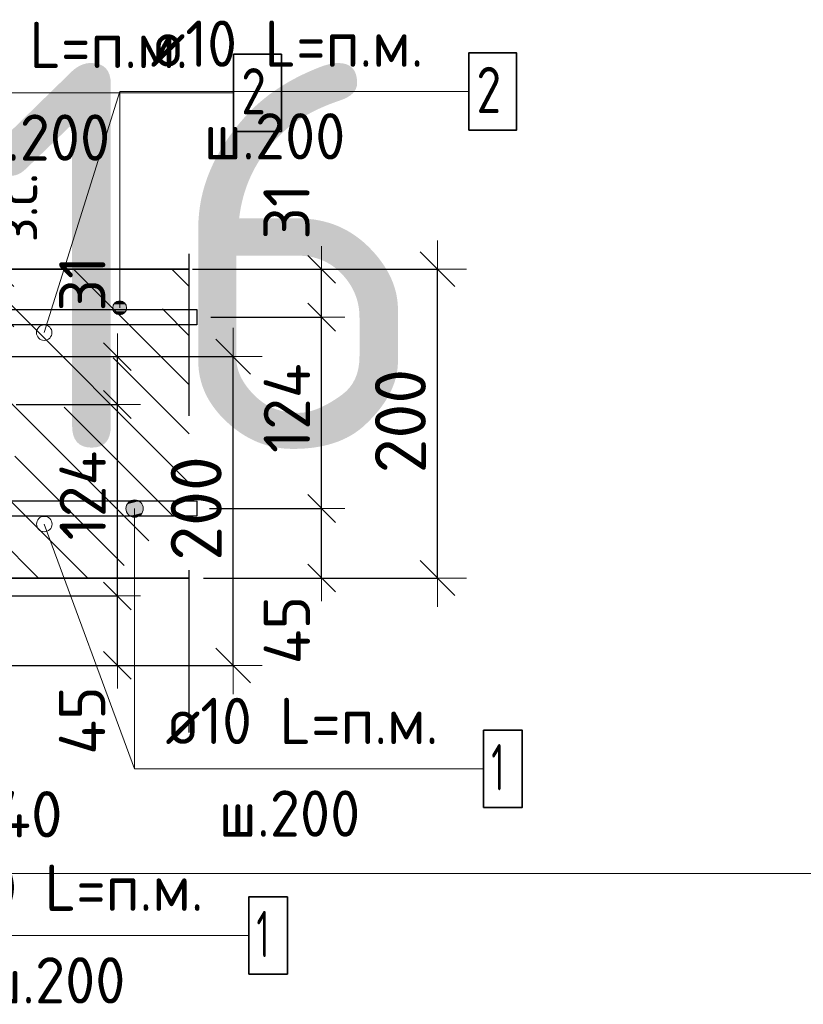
# Model space of a CAD drawing. Header units: metres. Extents: x -38 to 107, y -15 to 21.
# Tile 114 of 167: x 72.579 to 73.086, y 5.187 to 5.825. Entities that reach past the tile are written whole.
import ezdxf

# ---------------------------------------------------------------- set-up
doc = ezdxf.new("R2010")
doc.units = ezdxf.units.M
doc.header["$PDMODE"] = 65
doc.linetypes.add('______4', pattern=[0.135, 0.105, -0.03])
for name, color, linetype, lineweight in [('XR$3$Арм. стержнями верхней зоны', 180, 'Continuous', 35), ('XR$3$Арм. стержнями нижней зоны', 180, 'Continuous', 35), ('XR$3$Арм.стержн. Арматура края', 96, 'Continuous', 35), ('XR$3$Размерная линия (1)', 7, 'Continuous', 13), ('XR$3$Размерная линия_ общее', 7, 'Continuous', 13), ('XR$4$Текст_ примечание', 7, 'Continuous', 13), ('XR$5$Арм. стержнями верхней зоны', 180, 'Continuous', 35), ('XR$5$Арм. стержнями нижней зоны', 180, 'Continuous', 35), ('XR$5$Размерная линия (1)', 7, 'Continuous', 13), ('XR$5$Размерная линия_ общее', 7, 'Continuous', 13)]:
    doc.layers.add(name, color=color, linetype=linetype, lineweight=lineweight)
doc.styles.add('ISOCPEUR', font='txt')
doc.dimstyles.new('DIMSTYLE_11', dxfattribs={"dimtxt": 0.033, "dimasz": 0.0375, "dimexe": 0, "dimexo": 0, "dimgap": 0.0165, "dimtad": 2, "dimdec": 0, "dimlfac": 1000, "dimrnd": 1, "dimzin": 12, "dimdsep": 46, "dimtxsty": 'ISOCPEUR', "dimblk1": 'ALL_ML_STRICH', "dimblk2": 'ALL_ML_STRICH', "dimsah": 1, "dimcen": 0, "dimclrd": 7, "dimclre": 256, "dimclrt": 7, "dimadec": 0, "dimazin": 0, "dimtfac": 1, "dimtdec": 0, "dimtix": 1, "dimtmove": 2, "dimatfit": 3, "dimfxl": 0, "dimtvp": 1.2, "dimtzin": 0, "dimlwd": 0, "dimlwe": -3, "dimarcsym": 0})
doc.dimstyles.new('DIMSTYLE_12', dxfattribs={"dimtxt": 0.03, "dimasz": 0.03, "dimexe": 0, "dimexo": 0, "dimgap": 0.015, "dimtad": 2, "dimdec": 0, "dimlfac": 1000, "dimrnd": 1, "dimzin": 12, "dimdsep": 46, "dimtxsty": 'ISOCPEUR', "dimblk1": 'ALL_ML_STRICH', "dimblk2": 'ALL_ML_STRICH', "dimsah": 1, "dimcen": 0, "dimclrd": 7, "dimclre": 256, "dimclrt": 7, "dimadec": 0, "dimazin": 0, "dimtfac": 1, "dimtdec": 0, "dimtix": 1, "dimtmove": 2, "dimatfit": 3, "dimfxl": 0, "dimtzin": 0, "dimlwd": 0, "dimlwe": -3, "dimarcsym": 0})
doc.dimstyles.new('DIMSTYLE_14', dxfattribs={"dimtxt": 0.03, "dimasz": 0.03, "dimexe": 0, "dimexo": 0, "dimgap": 0.015, "dimtad": 2, "dimdec": 0, "dimlfac": 1000, "dimrnd": 1, "dimzin": 12, "dimdsep": 46, "dimtxsty": 'ISOCPEUR', "dimblk1": 'ALL_ML_STRICH', "dimblk2": 'ALL_ML_STRICH', "dimsah": 1, "dimcen": 0, "dimclrd": 7, "dimclre": 256, "dimclrt": 7, "dimadec": 0, "dimazin": 0, "dimtfac": 1, "dimtdec": 0, "dimtix": 1, "dimtmove": 2, "dimatfit": 3, "dimfxl": 0, "dimtvp": 1.2, "dimtzin": 0, "dimlwd": 0, "dimlwe": -3, "dimarcsym": 0})
doc.dimstyles.new('DIMSTYLE_8', dxfattribs={"dimtxt": 0.033, "dimasz": 0.0375, "dimexe": 0, "dimexo": 0, "dimgap": 0.0165, "dimtad": 2, "dimdec": 0, "dimlfac": 1000, "dimrnd": 1, "dimzin": 12, "dimdsep": 46, "dimtxsty": 'ISOCPEUR', "dimblk1": 'ALL_ML_STRICH', "dimblk2": 'ALL_ML_STRICH', "dimsah": 1, "dimcen": 0, "dimclrd": 7, "dimclre": 256, "dimclrt": 7, "dimadec": 0, "dimazin": 0, "dimtfac": 1, "dimtdec": 0, "dimtix": 1, "dimtmove": 2, "dimatfit": 3, "dimfxl": 0, "dimtzin": 0, "dimlwd": 0, "dimlwe": -3, "dimarcsym": 0})

# ---------------------------------------------------------------- blocks, each defined once
blk = doc.blocks.new('ALL_ML_STRICH')
at = {"color": 0, "linetype": 'ByBlock', "lineweight": -2}
for p, q in [((0, -0.5), (0, 0.5)), ((-0.3, -0.3), (0.3, 0.3)), ((-1, 0), (0.5, 0))]:
    blk.add_line(p, q, dxfattribs=at)
blk = doc.blocks.new('*D85')
at = {"layer": 'DEFPOINTS', "color": 7, "linetype": 'Continuous', "lineweight": 13, "transparency": 33554687}
for p in [(72.50474, 5.40307), (72.5447, 5.36307), (72.50474, 5.28783)]:
    blk.add_point(p, dxfattribs=at)
at = {"layer": 'XR$3$Размерная линия (1)', "color": 9, "linetype": 'Continuous', "lineweight": -2, "true_color": 0xc7c7c7, "transparency": 33554687}
for p, q in [((72.50474, 5.38307), (72.50474, 5.28783)), ((72.5447, 5.34307), (72.5447, 5.28783))]:
    blk.add_line(p, q, dxfattribs=at)
at = {"layer": 'XR$3$Размерная линия (1)', "color": 7, "linetype": 'Continuous', "lineweight": -2, "transparency": 33554687}
blk.add_line((72.50474, 5.28783), (72.5447, 5.28783), dxfattribs=at)
at = {"layer": 'XR$3$Размерная линия (1)', "color": 7, "linetype": 'Continuous', "lineweight": 13, "transparency": 33554687, "xscale": 0.03, "yscale": 0.03, "zscale": 0.03, "rotation": 180}
blk.add_blockref('ALL_ML_STRICH', (72.50474, 5.28783), dxfattribs=at)
at = {"layer": 'XR$3$Размерная линия (1)', "color": 7, "linetype": 'Continuous', "lineweight": 13, "transparency": 33554687, "xscale": 0.03, "yscale": 0.03, "zscale": 0.03}
blk.add_blockref('ALL_ML_STRICH', (72.5447, 5.28783), dxfattribs=at)
at = {"layer": 'XR$3$Размерная линия (1)', "color": 7, "linetype": 'Continuous', "lineweight": 13, "transparency": 33554687, "insert": (72.58504, 5.31003), "char_height": 0.03, "width": 0.06, "attachment_point": 5, "style": 'ISOCPEUR'}
blk.add_mtext('\\A1;{40}', dxfattribs=at)
blk = doc.blocks.new('*D86')
at = {"layer": 'DEFPOINTS', "color": 7, "linetype": 'Continuous', "lineweight": 13, "transparency": 33554687}
for p in [(72.67772, 5.66307), (72.67772, 5.46307), (72.84927, 5.46307)]:
    blk.add_point(p, dxfattribs=at)
at = {"layer": 'XR$3$Размерная линия_ общее', "color": 253, "linetype": 'Continuous', "lineweight": -2, "true_color": 0xa0a0a0, "transparency": 33554687}
for p, q in [((72.69772, 5.66307), (72.84927, 5.66307)), ((72.69772, 5.46307), (72.84927, 5.46307))]:
    blk.add_line(p, q, dxfattribs=at)
at = {"layer": 'XR$3$Размерная линия_ общее', "color": 7, "linetype": 'Continuous', "lineweight": -2, "transparency": 33554687}
blk.add_line((72.84927, 5.46307), (72.84927, 5.66307), dxfattribs=at)
at = {"layer": 'XR$3$Размерная линия_ общее', "color": 7, "linetype": 'Continuous', "lineweight": 13, "transparency": 33554687, "xscale": 0.0375, "yscale": 0.0375, "zscale": 0.0375}
for p, rotation in [((72.84927, 5.66307), 90), ((72.84927, 5.46307), 270)]:
    blk.add_blockref('ALL_ML_STRICH', p, dxfattribs=dict(at, rotation=rotation))
at = {"layer": 'XR$3$Размерная линия_ общее', "color": 7, "linetype": 'Continuous', "lineweight": 13, "transparency": 33554687, "insert": (72.82527, 5.56472), "char_height": 0.033, "width": 0.099, "attachment_point": 5, "rotation": 90, "style": 'ISOCPEUR'}
blk.add_mtext('\\A1;{200}', dxfattribs=at)
blk = doc.blocks.new('*D148')
at = {"layer": 'DEFPOINTS', "color": 7, "linetype": 'Continuous', "lineweight": 13, "transparency": 33554687}
for p in [(72.52365, 5.66307), (72.52365, 5.63707), (72.56364, 5.63707)]:
    blk.add_point(p, dxfattribs=at)
at = {"layer": 'XR$3$Размерная линия_ общее', "color": 253, "linetype": 'Continuous', "lineweight": -2, "true_color": 0xa0a0a0, "transparency": 33554687}
for p, q in [((72.54365, 5.66307), (72.56364, 5.66307)), ((72.54365, 5.63707), (72.56364, 5.63707))]:
    blk.add_line(p, q, dxfattribs=at)
at = {"layer": 'XR$3$Размерная линия_ общее', "color": 7, "linetype": 'Continuous', "lineweight": -2, "transparency": 33554687}
blk.add_line((72.56364, 5.63707), (72.56364, 5.66307), dxfattribs=at)
at = {"layer": 'XR$3$Размерная линия_ общее', "color": 7, "linetype": 'Continuous', "lineweight": 13, "transparency": 33554687, "xscale": 0.0375, "yscale": 0.0375, "zscale": 0.0375}
for p, rotation in [((72.56364, 5.66307), 90), ((72.56364, 5.63707), 270)]:
    blk.add_blockref('ALL_ML_STRICH', p, dxfattribs=dict(at, rotation=rotation))
at = {"layer": 'XR$3$Размерная линия_ общее', "color": 7, "linetype": 'Continuous', "lineweight": 13, "transparency": 33554687, "insert": (72.56317, 5.68043), "char_height": 0.027, "width": 0.00135, "attachment_point": 1, "rotation": 90, "line_spacing_factor": 0.60241, "style": 'ISOCPEUR'}
blk.add_mtext('з.с.', dxfattribs=at)
at = {"layer": 'XR$3$Размерная линия_ общее', "color": 7, "linetype": 'Continuous', "lineweight": 13, "transparency": 33554687, "insert": (72.53964, 5.70079), "char_height": 0.033, "width": 0.066, "attachment_point": 5, "rotation": 90, "style": 'ISOCPEUR'}
blk.add_mtext('\\A1;{26}', dxfattribs=at)
blk = doc.blocks.new('*D207')
at = {"layer": 'DEFPOINTS', "color": 7, "linetype": 'Continuous', "lineweight": 13, "transparency": 33554687}
for p in [(72.6816, 5.50807), (72.69445, 5.46307), (72.77427, 5.46307)]:
    blk.add_point(p, dxfattribs=at)
at = {"layer": 'XR$3$Размерная линия (1)', "color": 9, "linetype": 'Continuous', "lineweight": -2, "true_color": 0xc7c7c7, "transparency": 33554687}
for p, q in [((72.7016, 5.50807), (72.77427, 5.50807)), ((72.71445, 5.46307), (72.77427, 5.46307))]:
    blk.add_line(p, q, dxfattribs=at)
at = {"layer": 'XR$3$Размерная линия (1)', "color": 7, "linetype": 'Continuous', "lineweight": -2, "transparency": 33554687}
blk.add_line((72.77427, 5.46307), (72.77427, 5.50807), dxfattribs=at)
at = {"layer": 'XR$3$Размерная линия (1)', "color": 7, "linetype": 'Continuous', "lineweight": 13, "transparency": 33554687, "xscale": 0.03, "yscale": 0.03, "zscale": 0.03}
for p, rotation in [((72.77427, 5.50807), 90), ((72.77427, 5.46307), 270)]:
    blk.add_blockref('ALL_ML_STRICH', p, dxfattribs=dict(at, rotation=rotation))
at = {"layer": 'XR$3$Размерная линия (1)', "color": 7, "linetype": 'Continuous', "lineweight": 13, "transparency": 33554687, "insert": (72.75176, 5.42931), "char_height": 0.03, "width": 0.06, "attachment_point": 5, "rotation": 90, "style": 'ISOCPEUR'}
blk.add_mtext('\\A1;{45}', dxfattribs=at)
blk = doc.blocks.new('*D208')
at = {"layer": 'DEFPOINTS', "color": 7, "linetype": 'Continuous', "lineweight": 13, "transparency": 33554687}
for p in [(72.68263, 5.63207), (72.6816, 5.50807), (72.77427, 5.50807)]:
    blk.add_point(p, dxfattribs=at)
at = {"layer": 'XR$3$Размерная линия (1)', "color": 9, "linetype": 'Continuous', "lineweight": -2, "true_color": 0xc7c7c7, "transparency": 33554687}
for p, q in [((72.70263, 5.63207), (72.77427, 5.63207)), ((72.7016, 5.50807), (72.77427, 5.50807))]:
    blk.add_line(p, q, dxfattribs=at)
at = {"layer": 'XR$3$Размерная линия (1)', "color": 7, "linetype": 'Continuous', "lineweight": -2, "transparency": 33554687}
blk.add_line((72.77427, 5.50807), (72.77427, 5.63207), dxfattribs=at)
at = {"layer": 'XR$3$Размерная линия (1)', "color": 7, "linetype": 'Continuous', "lineweight": 13, "transparency": 33554687, "xscale": 0.03, "yscale": 0.03, "zscale": 0.03}
for p, rotation in [((72.77427, 5.63207), 90), ((72.77427, 5.50807), 270)]:
    blk.add_blockref('ALL_ML_STRICH', p, dxfattribs=dict(at, rotation=rotation))
at = {"layer": 'XR$3$Размерная линия (1)', "color": 7, "linetype": 'Continuous', "lineweight": 13, "transparency": 33554687, "insert": (72.75177, 5.57307), "char_height": 0.03, "width": 0.09, "attachment_point": 5, "rotation": 90, "style": 'ISOCPEUR'}
blk.add_mtext('\\A1;{124}', dxfattribs=at)
blk = doc.blocks.new('*D209')
at = {"layer": 'DEFPOINTS', "color": 7, "linetype": 'Continuous', "lineweight": 13, "transparency": 33554687}
for p in [(72.67076, 5.66307), (72.68263, 5.63207), (72.77427, 5.63207)]:
    blk.add_point(p, dxfattribs=at)
at = {"layer": 'XR$3$Размерная линия (1)', "color": 9, "linetype": 'Continuous', "lineweight": -2, "true_color": 0xc7c7c7, "transparency": 33554687}
for p, q in [((72.69076, 5.66307), (72.77427, 5.66307)), ((72.70263, 5.63207), (72.77427, 5.63207))]:
    blk.add_line(p, q, dxfattribs=at)
at = {"layer": 'XR$3$Размерная линия (1)', "color": 7, "linetype": 'Continuous', "lineweight": -2, "transparency": 33554687}
blk.add_line((72.77427, 5.63207), (72.77427, 5.66307), dxfattribs=at)
at = {"layer": 'XR$3$Размерная линия (1)', "color": 7, "linetype": 'Continuous', "lineweight": 13, "transparency": 33554687, "xscale": 0.03, "yscale": 0.03, "zscale": 0.03}
for p, rotation in [((72.77427, 5.66307), 90), ((72.77427, 5.63207), 270)]:
    blk.add_blockref('ALL_ML_STRICH', p, dxfattribs=dict(at, rotation=rotation))
at = {"layer": 'XR$3$Размерная линия (1)', "color": 7, "linetype": 'Continuous', "lineweight": 13, "transparency": 33554687, "insert": (72.75153, 5.70036), "char_height": 0.03, "width": 0.06, "attachment_point": 5, "rotation": 90, "style": 'ISOCPEUR'}
blk.add_mtext('\\A1;{31}', dxfattribs=at)
blk = doc.blocks.new('*D831')
at = {"layer": 'DEFPOINTS', "color": 7, "linetype": 'Continuous', "lineweight": 13, "transparency": 33554687}
for p in [(72.5455, 5.60648), (72.5455, 5.40648), (72.71705, 5.40648)]:
    blk.add_point(p, dxfattribs=at)
at = {"layer": 'XR$5$Размерная линия_ общее', "color": 253, "linetype": 'Continuous', "lineweight": -2, "true_color": 0xa0a0a0, "transparency": 33554687}
for p, q in [((72.5655, 5.60648), (72.71705, 5.60648)), ((72.5655, 5.40648), (72.71705, 5.40648))]:
    blk.add_line(p, q, dxfattribs=at)
at = {"layer": 'XR$5$Размерная линия_ общее', "color": 7, "linetype": 'Continuous', "lineweight": -2, "transparency": 33554687}
blk.add_line((72.71705, 5.40648), (72.71705, 5.60648), dxfattribs=at)
at = {"layer": 'XR$5$Размерная линия_ общее', "color": 7, "linetype": 'Continuous', "lineweight": 13, "transparency": 33554687, "xscale": 0.0375, "yscale": 0.0375, "zscale": 0.0375}
for p, rotation in [((72.71705, 5.60648), 90), ((72.71705, 5.40648), 270)]:
    blk.add_blockref('ALL_ML_STRICH', p, dxfattribs=dict(at, rotation=rotation))
at = {"layer": 'XR$5$Размерная линия_ общее', "color": 7, "linetype": 'Continuous', "lineweight": 13, "transparency": 33554687, "insert": (72.69305, 5.50813), "char_height": 0.033, "width": 0.099, "attachment_point": 5, "rotation": 90, "style": 'ISOCPEUR'}
blk.add_mtext('\\A1;{200}', dxfattribs=at)
blk = doc.blocks.new('*D933')
at = {"layer": 'DEFPOINTS', "color": 7, "linetype": 'Continuous', "lineweight": 13, "transparency": 33554687}
for p in [(72.54939, 5.45148), (72.56224, 5.40648), (72.64205, 5.40648)]:
    blk.add_point(p, dxfattribs=at)
at = {"layer": 'XR$5$Размерная линия (1)', "color": 9, "linetype": 'Continuous', "lineweight": -2, "true_color": 0xc7c7c7, "transparency": 33554687}
for p, q in [((72.56939, 5.45148), (72.64205, 5.45148)), ((72.58224, 5.40648), (72.64205, 5.40648))]:
    blk.add_line(p, q, dxfattribs=at)
at = {"layer": 'XR$5$Размерная линия (1)', "color": 7, "linetype": 'Continuous', "lineweight": -2, "transparency": 33554687}
blk.add_line((72.64205, 5.40648), (72.64205, 5.45148), dxfattribs=at)
at = {"layer": 'XR$5$Размерная линия (1)', "color": 7, "linetype": 'Continuous', "lineweight": 13, "transparency": 33554687, "xscale": 0.03, "yscale": 0.03, "zscale": 0.03}
for p, rotation in [((72.64205, 5.45148), 90), ((72.64205, 5.40648), 270)]:
    blk.add_blockref('ALL_ML_STRICH', p, dxfattribs=dict(at, rotation=rotation))
at = {"layer": 'XR$5$Размерная линия (1)', "color": 7, "linetype": 'Continuous', "lineweight": 13, "transparency": 33554687, "insert": (72.61919, 5.37074), "char_height": 0.03, "width": 0.06, "attachment_point": 5, "rotation": 90, "style": 'ISOCPEUR'}
blk.add_mtext('\\A1;{45}', dxfattribs=at)
blk = doc.blocks.new('*D934')
at = {"layer": 'DEFPOINTS', "color": 7, "linetype": 'Continuous', "lineweight": 13, "transparency": 33554687}
for p in [(72.55641, 5.57548), (72.54939, 5.45148), (72.64205, 5.45148)]:
    blk.add_point(p, dxfattribs=at)
at = {"layer": 'XR$5$Размерная линия (1)', "color": 9, "linetype": 'Continuous', "lineweight": -2, "true_color": 0xc7c7c7, "transparency": 33554687}
for p, q in [((72.57641, 5.57548), (72.64205, 5.57548)), ((72.56939, 5.45148), (72.64205, 5.45148))]:
    blk.add_line(p, q, dxfattribs=at)
at = {"layer": 'XR$5$Размерная линия (1)', "color": 7, "linetype": 'Continuous', "lineweight": -2, "transparency": 33554687}
blk.add_line((72.64205, 5.45148), (72.64205, 5.57548), dxfattribs=at)
at = {"layer": 'XR$5$Размерная линия (1)', "color": 7, "linetype": 'Continuous', "lineweight": 13, "transparency": 33554687, "xscale": 0.03, "yscale": 0.03, "zscale": 0.03}
for p, rotation in [((72.64205, 5.57548), 90), ((72.64205, 5.45148), 270)]:
    blk.add_blockref('ALL_ML_STRICH', p, dxfattribs=dict(at, rotation=rotation))
at = {"layer": 'XR$5$Размерная линия (1)', "color": 7, "linetype": 'Continuous', "lineweight": 13, "transparency": 33554687, "insert": (72.61955, 5.51648), "char_height": 0.03, "width": 0.09, "attachment_point": 5, "rotation": 90, "style": 'ISOCPEUR'}
blk.add_mtext('\\A1;{124}', dxfattribs=at)
blk = doc.blocks.new('*D935')
at = {"layer": 'DEFPOINTS', "color": 7, "linetype": 'Continuous', "lineweight": 13, "transparency": 33554687}
for p in [(72.53854, 5.60648), (72.55641, 5.57548), (72.64205, 5.57548)]:
    blk.add_point(p, dxfattribs=at)
at = {"layer": 'XR$5$Размерная линия (1)', "color": 9, "linetype": 'Continuous', "lineweight": -2, "true_color": 0xc7c7c7, "transparency": 33554687}
for p, q in [((72.55854, 5.60648), (72.64205, 5.60648)), ((72.57641, 5.57548), (72.64205, 5.57548))]:
    blk.add_line(p, q, dxfattribs=at)
at = {"layer": 'XR$5$Размерная линия (1)', "color": 7, "linetype": 'Continuous', "lineweight": -2, "transparency": 33554687}
blk.add_line((72.64205, 5.57548), (72.64205, 5.60648), dxfattribs=at)
at = {"layer": 'XR$5$Размерная линия (1)', "color": 7, "linetype": 'Continuous', "lineweight": 13, "transparency": 33554687, "xscale": 0.03, "yscale": 0.03, "zscale": 0.03}
for p, rotation in [((72.64205, 5.60648), 90), ((72.64205, 5.57548), 270)]:
    blk.add_blockref('ALL_ML_STRICH', p, dxfattribs=dict(at, rotation=rotation))
at = {"layer": 'XR$5$Размерная линия (1)', "color": 7, "linetype": 'Continuous', "lineweight": 13, "transparency": 33554687, "insert": (72.61931, 5.65377), "char_height": 0.03, "width": 0.06, "attachment_point": 5, "rotation": 90, "style": 'ISOCPEUR'}
blk.add_mtext('\\A1;{31}', dxfattribs=at)

msp = doc.modelspace()

# ---------------------------------------------------------------- hatches: boundary and pattern name
at = {"linetype": 'Continuous', "lineweight": 25, "transparency": 33554687}
h = msp.add_hatch(dxfattribs=at)
h.set_pattern_fill('__________540', scale=0.015, style=0, pattern_type=2)
h.set_pattern_definition([(135, (0, 0), (-0.031819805, -0.031819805), [0.4, -0.05, 0, -0.05]), (135, (-0.01591, -0.01591), (-0.031819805, -0.031819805), [0.8, -0.1, 0.1, -0.1])])
h.paths.add_polyline_path([(72.5447, 5.66307), (72.5447, 5.46307), (72.68855, 5.46307), (72.68855, 5.66307)], flags=0)
at = {"layer": 'XR$3$Арм. стержнями верхней зоны', "linetype": 'Continuous', "lineweight": 13, "transparency": 33554687}
for points in [[(72.64738, 5.64032), (72.63964, 5.64032), (72.63901, 5.63807)], [(72.64738, 5.64032), (72.63901, 5.63807), (72.64801, 5.63807)], [(72.64576, 5.64194), (72.64126, 5.64194), (72.63964, 5.64032)], [(72.64576, 5.64194), (72.63964, 5.64032), (72.64738, 5.64032)], [(72.64126, 5.64194), (72.64576, 5.64194), (72.64351, 5.64257)], [(72.64801, 5.63807), (72.63901, 5.63807), (72.63964, 5.63582)], [(72.64801, 5.63807), (72.63964, 5.63582), (72.64738, 5.63582)], [(72.64738, 5.63582), (72.63964, 5.63582), (72.64126, 5.6342)], [(72.64738, 5.63582), (72.64126, 5.6342), (72.64576, 5.6342)], [(72.64576, 5.6342), (72.64126, 5.6342), (72.64351, 5.63357)]]:
    msp.add_hatch(color=7, dxfattribs=at).paths.add_polyline_path(points)
at = {"layer": 'XR$3$Арм. стержнями нижней зоны', "linetype": 'Continuous', "lineweight": 13, "transparency": 33554687}
for points in [[(72.64833, 5.51088), (72.65801, 5.51088), (72.65598, 5.5129)], [(72.64833, 5.51088), (72.65598, 5.5129), (72.65036, 5.5129)], [(72.65036, 5.5129), (72.65598, 5.5129), (72.65317, 5.51369)], [(72.64755, 5.50807), (72.6588, 5.50807), (72.65801, 5.51088)], [(72.64755, 5.50807), (72.65801, 5.51088), (72.64833, 5.51088)], [(72.64833, 5.50525), (72.6588, 5.50807), (72.64755, 5.50807)], [(72.64833, 5.50525), (72.65801, 5.50525), (72.6588, 5.50807)], [(72.65036, 5.50323), (72.65801, 5.50525), (72.64833, 5.50525)], [(72.65036, 5.50323), (72.65598, 5.50323), (72.65801, 5.50525)], [(72.65598, 5.50323), (72.65036, 5.50323), (72.65317, 5.50244)]]:
    msp.add_hatch(color=7, dxfattribs=at).paths.add_polyline_path(points)

# ---------------------------------------------------------------- linework, layer by layer
at = {"color": 7, "linetype": 'Continuous', "lineweight": 13, "transparency": 33554687}
for p, q in [((72.59466, 5.62202), (72.64351, 5.77823)), ((72.5947, 5.49802), (72.65317, 5.33949))]:
    msp.add_line(p, q, dxfattribs=at)
at = {"color": 7, "linetype": '______4', "lineweight": 25, "transparency": 33554687}
msp.add_line((72.68855, 5.36307), (72.68855, 5.76307), dxfattribs=at)
at = {"color": 7, "linetype": 'Continuous', "lineweight": 35, "transparency": 33554687}
for p, q in [((72.68855, 5.66307), (72.5447, 5.66307)), ((72.5447, 5.46307), (72.68855, 5.46307))]:
    msp.add_line(p, q, dxfattribs=at)
at = {"color": 7, "linetype": 'Continuous', "lineweight": 13, "transparency": 33554687}
for centre in [(72.59466, 5.62202), (72.5947, 5.49802)]:
    msp.add_circle(centre, 0.005, dxfattribs=at)
at = {"layer": 'XR$3$Арм. стержнями верхней зоны', "color": 7, "linetype": 'Continuous', "lineweight": 13, "transparency": 33554687}
for p, q in [((72.64351, 5.77823), (72.86951, 5.77823)), ((72.64351, 5.77823), (72.64351, 5.63807)), ((72.64351, 5.64257), (72.64351, 5.64257)), ((72.63901, 5.63807), (72.63901, 5.63807)), ((72.64351, 5.63357), (72.64351, 5.63357)), ((72.64801, 5.63807), (72.64801, 5.63807))]:
    msp.add_line(p, q, dxfattribs=at)
at = {"layer": 'XR$3$Арм. стержнями верхней зоны', "color": 7, "linetype": 'Continuous', "lineweight": 35, "transparency": 33554687}
msp.add_lwpolyline([(72.86951, 5.75323), (72.90051, 5.75323), (72.90051, 5.80323), (72.86951, 5.80323), (72.86951, 5.75323)], dxfattribs=at)
at = {"layer": 'XR$3$Арм. стержнями верхней зоны', "color": 4, "linetype": 'Continuous', "lineweight": 25, "transparency": 33554687}
msp.add_lwpolyline([(72.3197, 5.63707), (72.69355, 5.63707), (72.69355, 5.62707), (72.3197, 5.62707), (72.3197, 5.63707)], dxfattribs=at)
at = {"layer": 'XR$3$Арм. стержнями верхней зоны', "color": 7, "linetype": 'Continuous', "lineweight": 13, "transparency": 33554687}
msp.add_circle((72.64351, 5.63807), 0.0045, dxfattribs=at)
at = {"layer": 'XR$3$Арм. стержнями нижней зоны', "color": 7, "linetype": 'Continuous', "lineweight": 13, "transparency": 33554687}
for p, q in [((72.65317, 5.51369), (72.65317, 5.51369)), ((72.64755, 5.50807), (72.64755, 5.50807)), ((72.65317, 5.33949), (72.65317, 5.50807)), ((72.6588, 5.50807), (72.6588, 5.50807)), ((72.65317, 5.50244), (72.65317, 5.50244)), ((72.65317, 5.33949), (72.87917, 5.33949))]:
    msp.add_line(p, q, dxfattribs=at)
at = {"layer": 'XR$3$Арм. стержнями нижней зоны', "color": 4, "linetype": 'Continuous', "lineweight": 25, "transparency": 33554687}
msp.add_lwpolyline([(72.3197, 5.51307), (72.69355, 5.51307), (72.69355, 5.50307), (72.3197, 5.50307), (72.3197, 5.51307)], dxfattribs=at)
at = {"layer": 'XR$3$Арм. стержнями нижней зоны', "color": 7, "linetype": 'Continuous', "lineweight": 35, "transparency": 33554687}
msp.add_lwpolyline([(72.87917, 5.31449), (72.90417, 5.31449), (72.90417, 5.36449), (72.87917, 5.36449), (72.87917, 5.31449)], dxfattribs=at)
at = {"layer": 'XR$3$Арм. стержнями нижней зоны', "color": 7, "linetype": 'Continuous', "lineweight": 13, "transparency": 33554687}
msp.add_circle((72.65317, 5.50807), 0.00563, dxfattribs=at)
at = {"layer": 'XR$3$Арм.стержн. Арматура края', "color": 4, "linetype": 'Continuous', "lineweight": 25, "transparency": 33554687}
for points in [[(72.35299, 5.63707), (72.69355, 5.63707), (72.69355, 5.62707)], [(72.69355, 5.62707), (72.35368, 5.62707)], [(72.35368, 5.51307), (72.69355, 5.51307), (72.69355, 5.50307), (72.35299, 5.50307)]]:
    msp.add_lwpolyline(points, dxfattribs=at)
at = {"layer": 'XR$4$Текст_ примечание', "color": 7, "linetype": 'Continuous', "lineweight": 13, "transparency": 33554687}
msp.add_line((86.41979, 5.27171), (67.91979, 5.27171), dxfattribs=at)
at = {"layer": 'XR$5$Арм. стержнями верхней зоны', "color": 7, "linetype": 'Continuous', "lineweight": 13, "transparency": 33554687}
msp.add_line((72.49122, 5.77742), (72.71722, 5.77742), dxfattribs=at)
at = {"layer": 'XR$5$Арм. стержнями верхней зоны', "color": 7, "linetype": 'Continuous', "lineweight": 35, "transparency": 33554687}
msp.add_lwpolyline([(72.71722, 5.75242), (72.74822, 5.75242), (72.74822, 5.80242), (72.71722, 5.80242), (72.71722, 5.75242)], dxfattribs=at)
at = {"layer": 'XR$5$Арм. стержнями нижней зоны', "color": 7, "linetype": 'Continuous', "lineweight": 13, "transparency": 33554687}
msp.add_line((72.50111, 5.23144), (72.72711, 5.23144), dxfattribs=at)
at = {"layer": 'XR$5$Арм. стержнями нижней зоны', "color": 7, "linetype": 'Continuous', "lineweight": 35, "transparency": 33554687}
msp.add_lwpolyline([(72.72711, 5.20644), (72.75211, 5.20644), (72.75211, 5.25644), (72.72711, 5.25644), (72.72711, 5.20644)], dxfattribs=at)

# ---------------------------------------------------------------- texts
at = {"layer": 'XR$3$Арм. стержнями верхней зоны', "color": 7, "linetype": 'Continuous', "lineweight": 25, "transparency": 33554687, "char_height": 0.03, "attachment_point": 7, "style": 'ISOCPEUR'}
for s, insert, width in [('\\W0.94;ø10 L=п.м.', (72.66351, 5.79423), 0.1999832), ('\\W0.78;2', (72.87451, 5.76423), 0.0326407), ('\\W0.95;ш.200 ', (72.69801, 5.73423), 0.1311997)]:
    msp.add_mtext(s, dxfattribs=dict(at, insert=insert, width=width))
at = {"layer": 'XR$3$Арм. стержнями нижней зоны', "color": 7, "linetype": 'Continuous', "lineweight": 25, "transparency": 33554687, "char_height": 0.03, "attachment_point": 7, "style": 'ISOCPEUR'}
for s, insert, width in [('\\W0.94;ø10 L=п.м.', (72.67317, 5.35549), 0.1999832), ('\\W0.56;1', (72.88417, 5.32549), 0.0233333), ('\\W0.95;ш.200 ', (72.70767, 5.29549), 0.1311996)]:
    msp.add_mtext(s, dxfattribs=dict(at, insert=insert, width=width))
at = {"layer": 'XR$4$Текст_ примечание', "color": 7, "linetype": 'Continuous', "lineweight": 35, "transparency": 33554687, "insert": (70.35063, 5.54671), "char_height": 0.25, "width": 2.7437149, "attachment_point": 7, "style": 'ISOCPEUR'}
msp.add_mtext('\\W0.96;ГОСТ 34028-2016', dxfattribs=at)
at = {"layer": 'XR$5$Арм. стержнями верхней зоны', "color": 7, "linetype": 'Continuous', "lineweight": 25, "transparency": 33554687, "char_height": 0.03, "attachment_point": 7, "style": 'ISOCPEUR'}
for s, insert, width in [('\\W0.94;ø10 L=п.м.', (72.51122, 5.79342), 0.1999832), ('\\W0.78;2', (72.72222, 5.76342), 0.0326407), ('\\W0.95;ш.200 ', (72.54572, 5.73342), 0.1311995)]:
    msp.add_mtext(s, dxfattribs=dict(at, insert=insert, width=width))
at = {"layer": 'XR$5$Арм. стержнями нижней зоны', "color": 7, "linetype": 'Continuous', "lineweight": 25, "transparency": 33554687, "char_height": 0.03, "attachment_point": 7, "style": 'ISOCPEUR'}
for s, insert, width in [('\\W0.94;ø10 L=п.м.', (72.52111, 5.24744), 0.1999832), ('\\W0.56;1', (72.73211, 5.21744), 0.0233332), ('\\W0.95;ш.200 ', (72.55561, 5.18744), 0.1311997)]:
    msp.add_mtext(s, dxfattribs=dict(at, insert=insert, width=width))

# ---------------------------------------------------------------- dimensions: what is measured, and where the dimension line sits
at = {"layer": 'XR$3$Размерная линия (1)', "color": 7, "linetype": 'Continuous', "lineweight": 13, "transparency": 33554687}
for base, p1, p2, dimstyle, picture, middle in [((72.77427, 5.66307), (72.70263, 5.63207), (72.69076, 5.66307), 'DIMSTYLE_14', '*D209', (72.75153, 5.70036)), ((72.77427, 5.63207), (72.7016, 5.50807), (72.70263, 5.63207), 'DIMSTYLE_12', '*D208', (72.75177, 5.57307)), ((72.77427, 5.50807), (72.71445, 5.46307), (72.7016, 5.50807), 'DIMSTYLE_14', '*D207', (72.75176, 5.42931))]:
    dim = msp.add_linear_dim(base=base, p1=p1, p2=p2, angle=90, dimstyle=dimstyle, override={"dimpost": '<>', "dimclrd": 7, "dimclre": 9, "dimclrt": 7, "dimlwd": 0, "dimlwe": 65533}, dxfattribs=at)
    dim.commit()
    dim.dimension.update_dxf_attribs({"geometry": picture, "text_midpoint": middle, "dimtype": 160})
dim = msp.add_linear_dim(base=(72.5447, 5.28783), p1=(72.50474, 5.38307), p2=(72.5447, 5.34307), dimstyle='DIMSTYLE_14', override={"dimpost": '<>', "dimclrd": 7, "dimclre": 9, "dimclrt": 7, "dimlwd": 0, "dimlwe": 65533}, dxfattribs=at)
dim.commit()
dim.dimension.update_dxf_attribs({"geometry": '*D85', "text_midpoint": (72.58504, 5.31003), "dimtype": 160})
at = {"layer": 'XR$3$Размерная линия_ общее', "color": 7, "linetype": 'Continuous', "lineweight": 13, "transparency": 33554687}
dim = msp.add_linear_dim(base=(72.56364, 5.66307), p1=(72.54365, 5.63707), p2=(72.54365, 5.66307), angle=90, text='<>\\Xз.с.', dimstyle='DIMSTYLE_11', override={"dimpost": '<>', "dimclrd": 7, "dimclre": 253, "dimclrt": 7, "dimlwd": 0, "dimlwe": 65533}, dxfattribs=at)
dim.commit()
dim.dimension.update_dxf_attribs({"geometry": '*D148', "text_midpoint": (72.53964, 5.70079), "dimtype": 160})
dim = msp.add_linear_dim(base=(72.84927, 5.66307), p1=(72.69772, 5.46307), p2=(72.69772, 5.66307), angle=90, dimstyle='DIMSTYLE_8', override={"dimpost": '<>', "dimclrd": 7, "dimclre": 253, "dimclrt": 7, "dimlwd": 0, "dimlwe": 65533}, dxfattribs=at)
dim.commit()
dim.dimension.update_dxf_attribs({"geometry": '*D86', "text_midpoint": (72.82527, 5.56472), "dimtype": 160})
at = {"layer": 'XR$5$Размерная линия (1)', "color": 7, "linetype": 'Continuous', "lineweight": 13, "transparency": 33554687}
for base, p1, p2, dimstyle, picture, middle in [((72.64205, 5.60648), (72.57641, 5.57548), (72.55854, 5.60648), 'DIMSTYLE_14', '*D935', (72.61931, 5.65377)), ((72.64205, 5.57548), (72.56939, 5.45148), (72.57641, 5.57548), 'DIMSTYLE_12', '*D934', (72.61955, 5.51648)), ((72.64205, 5.45148), (72.58224, 5.40648), (72.56939, 5.45148), 'DIMSTYLE_14', '*D933', (72.61919, 5.37074))]:
    dim = msp.add_linear_dim(base=base, p1=p1, p2=p2, angle=90, dimstyle=dimstyle, override={"dimpost": '<>', "dimclrd": 7, "dimclre": 9, "dimclrt": 7, "dimlwd": 0, "dimlwe": 65533}, dxfattribs=at)
    dim.commit()
    dim.dimension.update_dxf_attribs({"geometry": picture, "text_midpoint": middle, "dimtype": 160})
at = {"layer": 'XR$5$Размерная линия_ общее', "color": 7, "linetype": 'Continuous', "lineweight": 13, "transparency": 33554687}
dim = msp.add_linear_dim(base=(72.71705, 5.60648), p1=(72.5655, 5.40648), p2=(72.5655, 5.60648), angle=90, dimstyle='DIMSTYLE_8', override={"dimpost": '<>', "dimclrd": 7, "dimclre": 253, "dimclrt": 7, "dimlwd": 0, "dimlwe": 65533}, dxfattribs=at)
dim.commit()
dim.dimension.update_dxf_attribs({"geometry": '*D831', "text_midpoint": (72.69305, 5.50813), "dimtype": 160})

doc.saveas('drawing.dxf')
